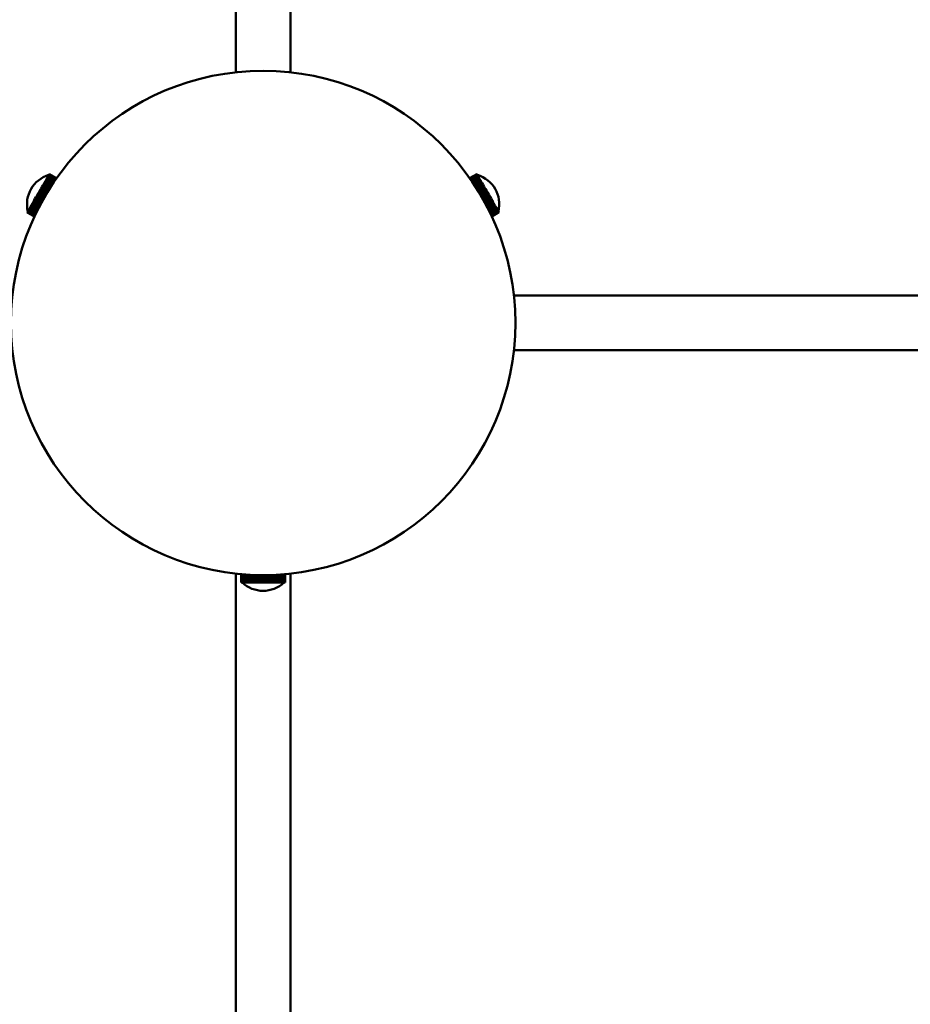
# Model space of a CAD drawing. Header units: millimetres. Extents: x 673 to 4813, y 821 to 3468.
# Tile 25 of 29: x 4023 to 4234, y 1492 to 1726. Entities that reach past the tile are written whole.
import ezdxf

# ---------------------------------------------------------------- set-up
doc = ezdxf.new("R2010")
doc.units = ezdxf.units.MM
doc.header["$LTSCALE"] = 18
doc.layers.add('Widoczne (ISO)', color=7, linetype='Continuous', lineweight=50)
doc.layers.add('Wymiar (ISO)', color=7, linetype='Continuous', lineweight=18)
doc.styles.add('Tekst notatki (ISO)', font='tahoma.ttf')
doc.dimstyles.new('Domyślne (ISO)', dxfattribs={"dimscale": 18, "dimtxt": 3, "dimasz": 3, "dimexe": 3.175, "dimexo": 0, "dimgap": 0.762, "dimtad": 1, "dimdec": 1, "dimlfac": 0.03937, "dimrnd": 1e-08, "dimzin": 0, "dimdsep": 46, "dimtxsty": 'Tekst notatki (ISO)', "dimblk": 'Filled-1', "dimcen": 0.09, "dimdle": 10, "dimse1": 1, "dimse2": 1, "dimclrd": 256, "dimclre": 256, "dimclrt": 256, "dimadec": 0, "dimazin": 0, "dimtfac": 0.666667, "dimtmove": 0, "dimatfit": 3, "dimfxl": 1, "dimtolj": 1, "dimlwd": 15, "dimlwe": 15, "dimarcsym": 0})

# ---------------------------------------------------------------- blocks, each defined once
blk = doc.blocks.new('Filled-1')
at = {"color": 0}
for p, q in [((0, 0), (-1, 0.25)), ((-1, 0.25), (-1, -0.25)), ((-1, 0), (0, 0)), ((-1, -0.25), (0, 0))]:
    blk.add_line(p, q, dxfattribs=at)
at = {"color": 0, "flags": 128}
blk.add_lwpolyline([(-1, -0.25), (0, 0), (-1, 0.25), (-1, -0.25)], dxfattribs=at)
at = {"color": 0}
blk.add_solid([(-1, -0.25), (0, 0), (-1, 0.25), (-1, -0.25)], dxfattribs=at)
blk = doc.blocks.new('*D8')
at = {"layer": 'Defpoints', "color": 0, "transparency": 16777216}
for p in [(4079.47, 2208.23), (4723.11, 2208.23), (4276.84, 1270)]:
    blk.add_point(p, dxfattribs=at)
at = {"layer": 'Wymiar (ISO)', "lineweight": 15, "transparency": 16777216}
blk.add_line((4723.11, 1324), (4723.11, 2154.23), dxfattribs=at)
at = {"layer": 'Wymiar (ISO)', "lineweight": 15, "transparency": 16777216, "xscale": 54, "yscale": 54, "zscale": 54}
for p, rotation in [((4723.11, 2208.23), 90), ((4723.11, 1270), 270)]:
    blk.add_blockref('Filled-1', p, dxfattribs=dict(at, rotation=rotation))
at = {"layer": 'Wymiar (ISO)', "lineweight": 18, "transparency": 16777216, "insert": (4561.8, 1607.85), "char_height": 54, "attachment_point": 1, "rotation": 90, "style": 'Tekst notatki (ISO)'}
blk.add_mtext('\\A1;36.9\\P938 mm', dxfattribs=at)
blk = doc.blocks.new('*D9')
at = {"layer": 'Defpoints', "color": 0, "transparency": 16777216}
for p in [(4079.47, 2358.23), (4723.11, 2358.23), (4276.84, 1270)]:
    blk.add_point(p, dxfattribs=at)
at = {"layer": 'Wymiar (ISO)', "lineweight": 15, "transparency": 16777216}
blk.add_line((4723.11, 1324), (4723.11, 2304.23), dxfattribs=at)
at = {"layer": 'Wymiar (ISO)', "lineweight": 15, "transparency": 16777216, "xscale": 54, "yscale": 54, "zscale": 54}
for p, rotation in [((4723.11, 2358.23), 90), ((4723.11, 1270), 270)]:
    blk.add_blockref('Filled-1', p, dxfattribs=dict(at, rotation=rotation))
at = {"layer": 'Wymiar (ISO)', "lineweight": 18, "transparency": 16777216, "insert": (4561.69, 2174.27), "char_height": 54, "attachment_point": 1, "rotation": 90, "style": 'Tekst notatki (ISO)'}
blk.add_mtext('\\A1;42.8\\P1088 mm', dxfattribs=at)
blk = doc.blocks.new('*D10')
at = {"layer": 'Defpoints', "color": 0, "transparency": 16777216}
for p in [(4079.47, 2656.23), (4723.11, 2656.23), (4276.84, 1270)]:
    blk.add_point(p, dxfattribs=at)
at = {"layer": 'Wymiar (ISO)', "lineweight": 15, "transparency": 16777216}
for p, q in [((4723.11, 2656.23), (4723.11, 3034.97)), ((4723.11, 1324), (4723.11, 2602.23))]:
    blk.add_line(p, q, dxfattribs=at)
at = {"layer": 'Wymiar (ISO)', "lineweight": 15, "transparency": 16777216, "xscale": 54, "yscale": 54, "zscale": 54}
for p, rotation in [((4723.11, 2656.23), 90), ((4723.11, 1270), 270)]:
    blk.add_blockref('Filled-1', p, dxfattribs=dict(at, rotation=rotation))
at = {"layer": 'Wymiar (ISO)', "lineweight": 18, "transparency": 16777216, "insert": (4561.91, 2723.95), "char_height": 54, "attachment_point": 1, "rotation": 90, "style": 'Tekst notatki (ISO)'}
blk.add_mtext('\\A1;54.6\\P1386 mm', dxfattribs=at)
blk = doc.blocks.new('*D11')
at = {"layer": 'Defpoints', "color": 0, "transparency": 16777216}
for p in [(4079.47, 3108.23), (4723.11, 3108.23), (4276.84, 1270)]:
    blk.add_point(p, dxfattribs=at)
at = {"layer": 'Wymiar (ISO)', "lineweight": 15, "transparency": 16777216}
blk.add_line((4723.11, 1324), (4723.11, 3054.23), dxfattribs=at)
at = {"layer": 'Wymiar (ISO)', "lineweight": 15, "transparency": 16777216, "xscale": 54, "yscale": 54, "zscale": 54}
for p, rotation in [((4723.11, 3108.23), 90), ((4723.11, 1270), 270)]:
    blk.add_blockref('Filled-1', p, dxfattribs=dict(at, rotation=rotation))
at = {"layer": 'Wymiar (ISO)', "lineweight": 18, "transparency": 16777216, "insert": (4561.8, 2958.01), "char_height": 54, "attachment_point": 1, "rotation": 90, "style": 'Tekst notatki (ISO)'}
blk.add_mtext('\\A1;72.4\\P1838 mm', dxfattribs=at)
blk = doc.blocks.new('*D14')
at = {"layer": 'Defpoints', "color": 0, "transparency": 16777216}
for p in [(2942.54, 1653.65), (4438.4, 1653.65), (2942.54, 910.98)]:
    blk.add_point(p, dxfattribs=at)
at = {"layer": 'Wymiar (ISO)', "lineweight": 15, "transparency": 16777216}
blk.add_line((4384.4, 910.98), (2996.54, 910.98), dxfattribs=at)
at = {"layer": 'Wymiar (ISO)', "lineweight": 15, "transparency": 16777216, "xscale": 54, "yscale": 54, "zscale": 54, "rotation": 180}
blk.add_blockref('Filled-1', (2942.54, 910.98), dxfattribs=at)
at = {"layer": 'Wymiar (ISO)', "lineweight": 15, "transparency": 16777216, "xscale": 54, "yscale": 54, "zscale": 54}
blk.add_blockref('Filled-1', (4438.4, 910.98), dxfattribs=at)
at = {"layer": 'Wymiar (ISO)', "lineweight": 18, "transparency": 16777216, "insert": (3541.82, 1072.14), "char_height": 54, "attachment_point": 1, "style": 'Tekst notatki (ISO)'}
blk.add_mtext('\\A1;58.9\\P1496 mm', dxfattribs=at)

msp = doc.modelspace()

# ---------------------------------------------------------------- linework, layer by layer
at = {"layer": 'Widoczne (ISO)'}
for p, q in [((4073.97, 1780.48), (4073.97, 1713.3)), ((4086.97, 1780.48), (4086.97, 1713.3)), ((4028.53, 1687.18), (4028.32, 1686.82)), ((4028.53, 1687.18), (4028.55, 1687.22)), ((4030.11, 1686.27), (4028.53, 1687.18)), ((4028.74, 1687.55), (4028.55, 1687.22)), ((4028.55, 1687.22), (4030.13, 1686.3)), ((4028.74, 1687.55), (4028.76, 1687.59)), ((4030.34, 1686.63), (4028.74, 1687.55)), ((4028.94, 1687.89), (4028.76, 1687.59)), ((4028.76, 1687.59), (4030.36, 1686.66)), ((4028.94, 1687.89), (4028.95, 1687.92)), ((4030.56, 1686.95), (4028.94, 1687.89)), ((4029.11, 1688.19), (4028.95, 1687.92)), ((4028.95, 1687.92), (4030.58, 1686.98)), ((4029.11, 1688.19), (4029.12, 1688.22)), ((4030.76, 1687.24), (4029.11, 1688.19)), ((4029.26, 1688.46), (4029.12, 1688.22)), ((4029.12, 1688.22), (4030.77, 1687.27)), ((4029.26, 1688.46), (4029.27, 1688.48)), ((4030.93, 1687.49), (4029.26, 1688.46)), ((4029.39, 1688.67), (4029.27, 1688.48)), ((4029.27, 1688.48), (4030.94, 1687.52)), ((4029.39, 1688.67), (4029.4, 1688.69)), ((4031.07, 1687.7), (4029.39, 1688.67)), ((4029.49, 1688.85), (4029.4, 1688.69)), ((4029.4, 1688.69), (4031.08, 1687.72)), ((4029.49, 1688.85), (4029.5, 1688.86)), ((4031.18, 1687.87), (4029.49, 1688.85)), ((4029.56, 1688.97), (4029.5, 1688.86)), ((4029.5, 1688.86), (4031.19, 1687.88)), ((4029.56, 1688.97), (4029.57, 1688.98)), ((4031.27, 1687.99), (4029.56, 1688.97)), ((4029.61, 1689.05), (4029.57, 1688.98)), ((4029.57, 1688.98), (4031.27, 1688)), ((4029.62, 1689.08), (4029.61, 1689.06)), ((4029.61, 1689.06), (4031.32, 1688.07)), ((4029.61, 1689.05), (4029.61, 1689.06)), ((4031.32, 1688.06), (4029.61, 1689.05)), ((4031.34, 1688.09), (4029.62, 1689.08)), ((4029.62, 1689.08), (4031.34, 1688.09)), ((4029.62, 1689.08), (4029.62, 1689.08)), ((4131.32, 1689.08), (4129.6, 1688.09)), ((4129.61, 1688.08), (4131.33, 1689.07)), ((4131.33, 1689.06), (4129.62, 1688.07)), ((4129.65, 1688.02), (4131.36, 1689)), ((4131.37, 1688.99), (4129.66, 1688.01)), ((4129.73, 1687.91), (4131.43, 1688.89)), ((4131.43, 1688.88), (4129.74, 1687.9)), ((4129.83, 1687.76), (4131.52, 1688.73)), ((4131.53, 1688.72), (4129.84, 1687.74)), ((4129.97, 1687.56), (4131.64, 1688.53)), ((4131.65, 1688.51), (4129.98, 1687.54)), ((4130.13, 1687.33), (4131.78, 1688.28)), ((4131.8, 1688.25), (4130.15, 1687.3)), ((4130.32, 1687.05), (4131.95, 1687.99)), ((4131.97, 1687.96), (4130.34, 1687.02)), ((4130.53, 1686.73), (4132.14, 1687.66)), ((4132.16, 1687.63), (4130.55, 1686.7)), ((4130.76, 1686.38), (4132.35, 1687.3)), ((4132.37, 1687.26), (4130.78, 1686.35)), ((4131.33, 1689.07), (4131.32, 1689.08)), ((4131.33, 1689.06), (4131.33, 1689.07)), ((4131.36, 1689), (4131.33, 1689.06)), ((4131.37, 1688.99), (4131.36, 1689)), ((4131.43, 1688.89), (4131.37, 1688.99)), ((4131.43, 1688.88), (4131.43, 1688.89)), ((4131.52, 1688.73), (4131.43, 1688.88)), ((4131.53, 1688.72), (4131.52, 1688.73)), ((4131.64, 1688.53), (4131.53, 1688.72)), ((4131.65, 1688.51), (4131.64, 1688.53)), ((4131.78, 1688.28), (4131.65, 1688.51)), ((4131.8, 1688.25), (4131.78, 1688.28)), ((4131.95, 1687.99), (4131.8, 1688.25)), ((4131.97, 1687.96), (4131.95, 1687.99)), ((4132.14, 1687.66), (4131.97, 1687.96)), ((4132.16, 1687.63), (4132.14, 1687.66)), ((4132.35, 1687.3), (4132.16, 1687.63)), ((4132.37, 1687.26), (4132.35, 1687.3)), ((4132.57, 1686.91), (4132.37, 1687.26)), ((4027.25, 1684.98), (4027, 1684.54)), ((4027.25, 1684.98), (4027.26, 1684.99)), ((4028.77, 1684.1), (4027.25, 1684.98)), ((4027.26, 1684.99), (4027.28, 1685.02)), ((4027.26, 1684.99), (4028.78, 1684.11)), ((4027.52, 1685.45), (4027.28, 1685.02)), ((4027.28, 1685.02), (4028.8, 1684.14)), ((4027.52, 1685.45), (4027.55, 1685.49)), ((4029.05, 1684.57), (4027.52, 1685.45)), ((4027.79, 1685.91), (4027.55, 1685.49)), ((4027.55, 1685.49), (4029.07, 1684.61)), ((4027.79, 1685.91), (4027.81, 1685.95)), ((4029.32, 1685.02), (4027.79, 1685.91)), ((4028.05, 1686.35), (4027.81, 1685.95)), ((4027.81, 1685.95), (4029.35, 1685.06)), ((4028.05, 1686.35), (4028.07, 1686.39)), ((4029.6, 1685.46), (4028.05, 1686.35)), ((4028.29, 1686.78), (4028.07, 1686.39)), ((4028.07, 1686.39), (4029.62, 1685.5)), ((4028.29, 1686.78), (4028.32, 1686.82)), ((4029.86, 1685.88), (4028.29, 1686.78)), ((4028.32, 1686.82), (4029.88, 1685.91)), ((4131, 1686), (4132.57, 1686.91)), ((4132.6, 1686.87), (4131.03, 1685.96)), ((4131.26, 1685.59), (4132.82, 1686.49)), ((4132.84, 1686.45), (4131.29, 1685.55)), ((4131.53, 1685.16), (4133.07, 1686.05)), ((4133.09, 1686.01), (4131.56, 1685.12)), ((4131.81, 1684.71), (4133.33, 1685.59)), ((4133.36, 1685.55), (4131.83, 1684.67)), ((4132.09, 1684.24), (4133.6, 1685.12)), ((4132.11, 1684.21), (4133.63, 1685.08)), ((4133.63, 1685.08), (4132.11, 1684.2)), ((4132.36, 1683.77), (4133.88, 1684.65)), ((4132.6, 1686.87), (4132.57, 1686.91)), ((4132.82, 1686.49), (4132.6, 1686.87)), ((4132.84, 1686.45), (4132.82, 1686.49)), ((4133.07, 1686.05), (4132.84, 1686.45)), ((4133.09, 1686.01), (4133.07, 1686.05)), ((4133.33, 1685.59), (4133.09, 1686.01)), ((4133.36, 1685.55), (4133.33, 1685.59)), ((4133.6, 1685.12), (4133.36, 1685.55)), ((4133.63, 1685.08), (4133.6, 1685.12)), ((4133.88, 1684.65), (4133.63, 1685.08)), ((4133.63, 1685.08), (4133.63, 1685.08)), ((4133.89, 1684.63), (4133.88, 1684.65)), ((4025.91, 1682.65), (4025.69, 1682.27)), ((4025.93, 1682.69), (4025.91, 1682.65)), ((4027.46, 1681.76), (4025.91, 1682.65)), ((4026.17, 1683.1), (4025.93, 1682.69)), ((4025.93, 1682.69), (4027.48, 1681.8)), ((4026.19, 1683.14), (4026.17, 1683.1)), ((4027.7, 1682.21), (4026.17, 1683.1)), ((4026.43, 1683.55), (4026.19, 1683.14)), ((4026.19, 1683.14), (4027.72, 1682.25)), ((4026.46, 1683.6), (4026.43, 1683.55)), ((4027.96, 1682.67), (4026.43, 1683.55)), ((4026.7, 1684.02), (4026.46, 1683.6)), ((4026.46, 1683.6), (4027.98, 1682.72)), ((4026.72, 1684.06), (4026.7, 1684.02)), ((4028.22, 1683.15), (4026.7, 1684.02)), ((4026.72, 1684.06), (4026.73, 1684.07)), ((4028.24, 1683.18), (4026.72, 1684.06)), ((4026.98, 1684.5), (4026.73, 1684.07)), ((4026.73, 1684.07), (4028.25, 1683.19)), ((4026.98, 1684.51), (4027, 1684.53)), ((4028.5, 1683.64), (4026.98, 1684.51)), ((4026.98, 1684.51), (4026.98, 1684.5)), ((4028.49, 1683.63), (4026.98, 1684.5)), ((4027, 1684.54), (4028.52, 1683.67)), ((4027, 1684.53), (4027, 1684.54)), ((4027, 1684.53), (4028.51, 1683.66)), ((4132.37, 1683.76), (4133.89, 1684.63)), ((4133.9, 1684.61), (4132.38, 1683.74)), ((4133.9, 1684.6), (4132.39, 1683.73)), ((4132.64, 1683.29), (4134.15, 1684.17)), ((4134.16, 1684.16), (4132.64, 1683.28)), ((4134.18, 1684.13), (4132.66, 1683.25)), ((4132.9, 1682.82), (4134.43, 1683.7)), ((4134.45, 1683.66), (4132.93, 1682.78)), ((4133.16, 1682.35), (4134.69, 1683.23)), ((4134.72, 1683.19), (4133.18, 1682.31)), ((4133.41, 1681.89), (4134.95, 1682.79)), ((4134.98, 1682.75), (4133.43, 1681.85)), ((4133.64, 1681.45), (4135.2, 1682.36)), ((4135.22, 1682.32), (4133.66, 1681.42)), ((4133.89, 1684.63), (4133.9, 1684.61)), ((4133.9, 1684.61), (4133.9, 1684.6)), ((4134.15, 1684.17), (4133.9, 1684.6)), ((4134.15, 1684.17), (4134.16, 1684.16)), ((4134.16, 1684.16), (4134.18, 1684.13)), ((4134.43, 1683.7), (4134.18, 1684.13)), ((4134.43, 1683.7), (4134.45, 1683.66)), ((4134.69, 1683.23), (4134.45, 1683.66)), ((4134.69, 1683.23), (4134.72, 1683.19)), ((4134.95, 1682.79), (4134.72, 1683.19)), ((4134.95, 1682.79), (4134.98, 1682.75)), ((4135.2, 1682.36), (4134.98, 1682.75)), ((4135.2, 1682.36), (4135.22, 1682.32)), ((4135.44, 1681.95), (4135.22, 1682.32)), ((4024.38, 1680), (4024.37, 1679.98)), ((4024.37, 1679.98), (4026.08, 1678.99)), ((4024.42, 1680.07), (4024.38, 1680)), ((4024.38, 1680), (4024.38, 1680)), ((4026.09, 1679.01), (4024.38, 1680)), ((4024.38, 1680), (4026.09, 1679.01)), ((4024.49, 1680.19), (4024.42, 1680.08)), ((4024.42, 1680.08), (4026.13, 1679.09)), ((4024.42, 1680.08), (4024.42, 1680.07)), ((4026.13, 1679.08), (4024.42, 1680.07)), ((4024.5, 1680.2), (4024.49, 1680.19)), ((4026.19, 1679.21), (4024.49, 1680.19)), ((4024.59, 1680.36), (4024.5, 1680.2)), ((4024.5, 1680.2), (4026.19, 1679.22)), ((4024.6, 1680.38), (4024.59, 1680.36)), ((4026.27, 1679.39), (4024.59, 1680.36)), ((4024.71, 1680.57), (4024.6, 1680.38)), ((4024.6, 1680.38), (4026.28, 1679.4)), ((4024.72, 1680.59), (4024.71, 1680.57)), ((4026.38, 1679.61), (4024.71, 1680.57)), ((4024.86, 1680.83), (4024.72, 1680.59)), ((4024.72, 1680.59), (4026.39, 1679.63)), ((4024.87, 1680.85), (4024.86, 1680.83)), ((4026.51, 1679.88), (4024.86, 1680.83)), ((4025.03, 1681.13), (4024.87, 1680.85)), ((4024.87, 1680.85), (4026.52, 1679.9)), ((4025.05, 1681.16), (4025.03, 1681.13)), ((4026.66, 1680.19), (4025.03, 1681.13)), ((4025.22, 1681.46), (4025.05, 1681.16)), ((4025.05, 1681.16), (4026.67, 1680.22)), ((4025.24, 1681.49), (4025.22, 1681.46)), ((4026.83, 1680.53), (4025.22, 1681.46)), ((4025.44, 1681.83), (4025.24, 1681.49)), ((4025.24, 1681.49), (4026.85, 1680.57)), ((4025.46, 1681.87), (4025.44, 1681.83)), ((4027.02, 1680.91), (4025.44, 1681.83)), ((4025.67, 1682.23), (4025.46, 1681.87)), ((4025.46, 1681.87), (4027.04, 1680.95)), ((4025.69, 1682.27), (4025.67, 1682.23)), ((4027.23, 1681.32), (4025.67, 1682.23)), ((4025.69, 1682.27), (4027.25, 1681.36)), ((4133.86, 1681.04), (4135.44, 1681.95)), ((4135.46, 1681.91), (4133.88, 1681)), ((4134.05, 1680.65), (4135.65, 1681.57)), ((4135.67, 1681.54), (4134.07, 1680.61)), ((4134.23, 1680.29), (4135.85, 1681.23)), ((4135.87, 1681.2), (4134.25, 1680.26)), ((4134.39, 1679.97), (4136.03, 1680.92)), ((4136.05, 1680.89), (4134.4, 1679.94)), ((4134.53, 1679.69), (4136.19, 1680.65)), ((4136.2, 1680.62), (4134.54, 1679.66)), ((4134.64, 1679.45), (4136.32, 1680.42)), ((4136.33, 1680.4), (4134.65, 1679.43)), ((4134.73, 1679.26), (4136.42, 1680.24)), ((4136.43, 1680.22), (4134.74, 1679.24)), ((4134.8, 1679.12), (4136.5, 1680.1)), ((4136.51, 1680.09), (4134.8, 1679.11)), ((4134.84, 1679.03), (4136.55, 1680.01)), ((4136.56, 1680.01), (4134.84, 1679.02)), ((4134.86, 1678.99), (4136.57, 1679.98)), ((4136.58, 1679.98), (4134.86, 1678.99)), ((4135.44, 1681.95), (4135.46, 1681.91)), ((4135.65, 1681.57), (4135.46, 1681.91)), ((4135.65, 1681.57), (4135.67, 1681.54)), ((4135.85, 1681.23), (4135.67, 1681.54)), ((4135.85, 1681.23), (4135.87, 1681.2)), ((4136.03, 1680.92), (4135.87, 1681.2)), ((4136.03, 1680.92), (4136.05, 1680.89)), ((4136.19, 1680.65), (4136.05, 1680.89)), ((4136.19, 1680.65), (4136.2, 1680.62)), ((4136.32, 1680.42), (4136.2, 1680.62)), ((4136.32, 1680.42), (4136.33, 1680.4)), ((4136.42, 1680.24), (4136.33, 1680.4)), ((4136.42, 1680.24), (4136.43, 1680.22)), ((4136.5, 1680.1), (4136.43, 1680.22)), ((4136.5, 1680.1), (4136.51, 1680.09)), ((4136.55, 1680.01), (4136.51, 1680.09)), ((4136.55, 1680.01), (4136.56, 1680.01)), ((4136.57, 1679.98), (4136.56, 1680.01)), ((4136.57, 1679.98), (4136.58, 1679.98)), ((4308.86, 1660.15), (4140.12, 1660.15)), ((4308.86, 1647.15), (4140.12, 1647.15)), ((4073.97, 1389.65), (4073.97, 1594.01)), ((4075.22, 1593.88), (4075.22, 1591.9)), ((4075.23, 1593.88), (4075.23, 1591.9)), ((4075.23, 1591.9), (4075.23, 1593.88)), ((4075.29, 1591.9), (4075.29, 1593.88)), ((4075.3, 1593.88), (4075.3, 1591.9)), ((4075.42, 1591.9), (4075.42, 1593.87)), ((4075.43, 1593.86), (4075.43, 1591.9)), ((4075.6, 1591.9), (4075.6, 1593.85)), ((4075.61, 1593.85), (4075.61, 1591.9)), ((4075.83, 1591.9), (4075.83, 1593.83)), ((4075.85, 1593.83), (4075.85, 1591.9)), ((4076.11, 1591.9), (4076.11, 1593.81)), ((4076.14, 1593.81), (4076.14, 1591.9)), ((4076.44, 1591.9), (4076.44, 1593.79)), ((4076.47, 1593.79), (4076.47, 1591.9)), ((4076.82, 1591.9), (4076.82, 1593.76)), ((4076.85, 1593.76), (4076.85, 1591.9)), ((4077.23, 1591.9), (4077.23, 1593.74)), ((4077.27, 1593.74), (4077.27, 1591.9)), ((4077.68, 1591.9), (4077.68, 1593.72)), ((4077.72, 1593.72), (4077.72, 1591.9)), ((4078.16, 1591.9), (4078.16, 1593.7)), ((4078.21, 1593.7), (4078.21, 1591.9)), ((4078.67, 1591.9), (4078.67, 1593.68)), ((4078.72, 1593.68), (4078.72, 1591.9)), ((4079.2, 1591.9), (4079.2, 1593.67)), ((4079.24, 1593.66), (4079.24, 1591.9)), ((4079.74, 1591.9), (4079.74, 1593.66)), ((4079.78, 1593.66), (4079.78, 1591.9)), ((4079.78, 1591.9), (4079.78, 1593.66)), ((4080.28, 1591.9), (4080.28, 1593.65)), ((4080.3, 1591.9), (4080.3, 1593.65)), ((4080.33, 1593.65), (4080.33, 1591.9)), ((4080.33, 1593.65), (4080.33, 1591.9)), ((4080.83, 1591.9), (4080.83, 1593.65)), ((4080.85, 1593.65), (4080.85, 1591.9)), ((4080.88, 1593.65), (4080.88, 1591.9)), ((4081.38, 1591.9), (4081.38, 1593.66)), ((4081.43, 1593.66), (4081.43, 1591.9)), ((4081.92, 1591.9), (4081.92, 1593.67)), ((4081.96, 1593.67), (4081.96, 1591.9)), ((4082.44, 1591.9), (4082.44, 1593.68)), ((4082.48, 1593.69), (4082.48, 1591.9)), ((4082.93, 1591.9), (4082.93, 1593.7)), ((4082.98, 1593.7), (4082.98, 1591.9)), ((4083.41, 1591.9), (4083.41, 1593.72)), ((4083.45, 1593.73), (4083.45, 1591.9)), ((4083.85, 1591.9), (4083.85, 1593.75)), ((4083.88, 1593.75), (4083.88, 1591.9)), ((4084.25, 1591.9), (4084.25, 1593.77)), ((4084.28, 1593.77), (4084.28, 1591.9)), ((4084.61, 1591.9), (4084.61, 1593.8)), ((4084.64, 1593.8), (4084.64, 1591.9)), ((4084.93, 1591.9), (4084.93, 1593.82)), ((4084.95, 1593.82), (4084.95, 1591.9)), ((4085.19, 1591.9), (4085.19, 1593.84)), ((4085.21, 1593.84), (4085.21, 1591.9)), ((4085.41, 1591.9), (4085.41, 1593.86)), ((4085.43, 1593.86), (4085.43, 1591.9)), ((4085.57, 1591.9), (4085.57, 1593.87)), ((4085.58, 1593.87), (4085.58, 1591.9)), ((4085.67, 1591.9), (4085.67, 1593.88)), ((4085.68, 1593.88), (4085.68, 1591.9)), ((4085.72, 1593.88), (4085.72, 1591.9)), ((4085.72, 1591.9), (4085.72, 1593.88)), ((4086.97, 1389.65), (4086.97, 1594.01)), ((4075.22, 1591.9), (4075.23, 1591.9)), ((4075.23, 1591.9), (4075.29, 1591.9)), ((4075.23, 1591.9), (4075.23, 1591.9)), ((4075.3, 1591.9), (4075.29, 1591.9)), ((4075.3, 1591.9), (4075.42, 1591.9)), ((4075.43, 1591.9), (4075.42, 1591.9)), ((4075.43, 1591.9), (4075.6, 1591.9)), ((4075.61, 1591.9), (4075.6, 1591.9)), ((4075.61, 1591.9), (4075.83, 1591.9)), ((4075.85, 1591.9), (4075.83, 1591.9)), ((4075.85, 1591.9), (4076.11, 1591.9)), ((4076.14, 1591.9), (4076.11, 1591.9)), ((4076.14, 1591.9), (4076.44, 1591.9)), ((4076.47, 1591.9), (4076.44, 1591.9)), ((4076.47, 1591.9), (4076.82, 1591.9)), ((4076.85, 1591.9), (4076.82, 1591.9)), ((4076.85, 1591.9), (4077.23, 1591.9)), ((4077.27, 1591.9), (4077.23, 1591.9)), ((4077.27, 1591.9), (4077.68, 1591.9)), ((4077.72, 1591.9), (4077.68, 1591.9)), ((4077.72, 1591.9), (4078.16, 1591.9)), ((4078.21, 1591.9), (4078.16, 1591.9)), ((4078.21, 1591.9), (4078.67, 1591.9)), ((4078.72, 1591.9), (4078.67, 1591.9)), ((4078.72, 1591.9), (4079.2, 1591.9)), ((4079.24, 1591.9), (4079.2, 1591.9)), ((4079.24, 1591.9), (4079.74, 1591.9)), ((4079.78, 1591.9), (4079.74, 1591.9)), ((4079.78, 1591.9), (4080.28, 1591.9)), ((4079.78, 1591.9), (4079.78, 1591.9)), ((4080.3, 1591.9), (4080.28, 1591.9)), ((4080.33, 1591.9), (4080.3, 1591.9)), ((4080.33, 1591.9), (4080.33, 1591.9)), ((4080.33, 1591.9), (4080.83, 1591.9)), ((4080.85, 1591.9), (4080.83, 1591.9)), ((4080.85, 1591.9), (4080.88, 1591.9)), ((4080.88, 1591.9), (4081.38, 1591.9)), ((4081.38, 1591.9), (4081.43, 1591.9)), ((4081.43, 1591.9), (4081.92, 1591.9)), ((4081.92, 1591.9), (4081.96, 1591.9)), ((4081.96, 1591.9), (4082.44, 1591.9)), ((4082.44, 1591.9), (4082.48, 1591.9)), ((4082.48, 1591.9), (4082.93, 1591.9)), ((4082.93, 1591.9), (4082.98, 1591.9)), ((4082.98, 1591.9), (4083.41, 1591.9)), ((4083.41, 1591.9), (4083.45, 1591.9)), ((4083.45, 1591.9), (4083.85, 1591.9)), ((4083.85, 1591.9), (4083.88, 1591.9)), ((4083.88, 1591.9), (4084.25, 1591.9)), ((4084.25, 1591.9), (4084.28, 1591.9)), ((4084.28, 1591.9), (4084.61, 1591.9)), ((4084.61, 1591.9), (4084.64, 1591.9)), ((4084.64, 1591.9), (4084.93, 1591.9)), ((4084.93, 1591.9), (4084.95, 1591.9)), ((4084.95, 1591.9), (4085.19, 1591.9)), ((4085.19, 1591.9), (4085.21, 1591.9)), ((4085.21, 1591.9), (4085.41, 1591.9)), ((4085.41, 1591.9), (4085.43, 1591.9)), ((4085.43, 1591.9), (4085.57, 1591.9)), ((4085.57, 1591.9), (4085.58, 1591.9)), ((4085.58, 1591.9), (4085.67, 1591.9)), ((4085.67, 1591.9), (4085.68, 1591.9)), ((4085.68, 1591.9), (4085.72, 1591.9)), ((4085.72, 1591.9), (4085.72, 1591.9))]:
    msp.add_line(p, q, dxfattribs=at)
msp.add_circle((4080.47, 1653.65), 60, dxfattribs=at)
for centre, start, end in [((4031.54, 1681.9), 106.3972, 193.6028), ((4129.4, 1681.9), 346.3972, 73.6028), ((4080.47, 1597.15), 226.3972, 313.6028)]:
    msp.add_arc(centre, 7.25, start, end, dxfattribs=at)

# ---------------------------------------------------------------- dimensions: what is measured, and where the dimension line sits
at = {"layer": 'Wymiar (ISO)', "lineweight": 18}
for base, p1, p2, angle, text, override, picture, middle in [((4723.11, 3108.23), (4276.84, 1270), (4079.47, 3108.23), 270, '<>\\P1838 mm', {"dimgap": 0.762, "dimdec": 1, "dimlfac": 0.03937, "dimpost": '\\X', "dimse1": 1, "dimse2": 1, "dimtol": 0, "dimlim": 0, "dimtp": 0, "dimtm": 0, "dimtdec": 2, "dimtofl": 0, "dimatfit": 1, "dimtvp": -0.25}, '*D11', (4723.11, 3106.67)), ((4723.11, 2656.23), (4276.84, 1270), (4079.47, 2656.23), 90, '<>\\P1386 mm', {"dimgap": 0.762, "dimdec": 1, "dimlfac": 0.03937, "dimpost": '\\X', "dimse1": 1, "dimse2": 1, "dimtol": 0, "dimlim": 0, "dimtp": 0, "dimtm": 0, "dimtdec": 2, "dimtofl": 0, "dimatfit": 2, "dimtvp": -0.25}, '*D10', (4723.11, 2872.6)), ((4723.11, 2358.23), (4276.84, 1270), (4079.47, 2358.23), 270, '<>\\P1088 mm', {"dimgap": 0.762, "dimdec": 1, "dimlfac": 0.03937, "dimpost": '\\X', "dimse1": 1, "dimse2": 1, "dimtol": 0, "dimlim": 0, "dimtp": 0, "dimtm": 0, "dimtdec": 2, "dimtofl": 0, "dimatfit": 1, "dimtvp": -0.25}, '*D9', (4723.11, 2322.92)), ((4723.11, 2208.23), (4276.84, 1270), (4079.47, 2208.23), 270, '<>\\P938 mm', {"dimgap": 0.762, "dimdec": 1, "dimlfac": 0.03937, "dimpost": '\\X', "dimse1": 1, "dimse2": 1, "dimtol": 0, "dimlim": 0, "dimtp": 0, "dimtm": 0, "dimtdec": 2, "dimtofl": 0, "dimatfit": 1, "dimtvp": -0.25}, '*D8', (4723.11, 1739.11)), ((2942.54, 910.98), (4438.4, 1653.65), (2942.54, 1653.65), 180, '<>\\P1496 mm', {"dimgap": 0.762, "dimdec": 1, "dimlfac": 0.03937, "dimpost": '\\X', "dimse1": 1, "dimse2": 1, "dimtol": 0, "dimlim": 0, "dimtp": 0, "dimtm": 0, "dimtdec": 2, "dimtofl": 0, "dimatfit": 1, "dimtvp": -0.25}, '*D14', (3690.47, 910.98))]:
    dim = msp.add_linear_dim(base=base, p1=p1, p2=p2, angle=angle, text=text, dimstyle='Domyślne (ISO)', override=override, dxfattribs=at)
    dim.commit()
    dim.dimension.update_dxf_attribs({"geometry": picture, "text_midpoint": middle, "dimtype": 160})

doc.saveas('drawing.dxf')
